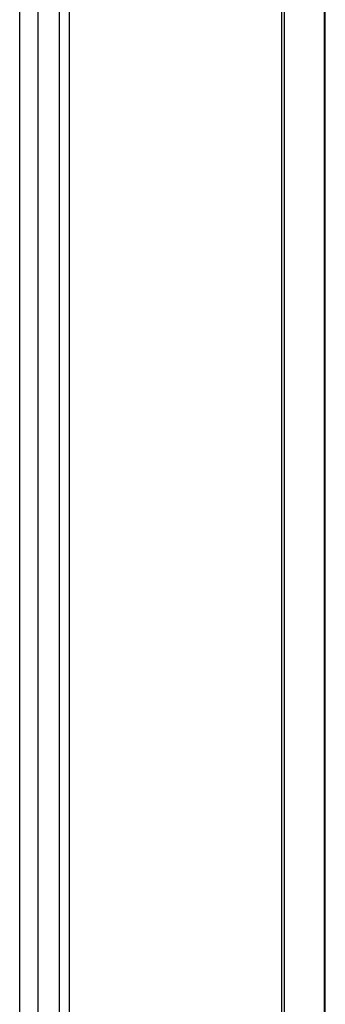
# Model space of a CAD drawing. Header units: millimetres. Extents: x 0 to 1118, y 0 to 864.
# Tile 27 of 256: x 65.81 to 68.72, y 397.54 to 406.93. Entities that reach past the tile are written whole.
import ezdxf

# ---------------------------------------------------------------- set-up
doc = ezdxf.new("R2010")
doc.units = ezdxf.units.MM

msp = doc.modelspace()

# ---------------------------------------------------------------- linework, layer by layer
at = {"color": 7, "linetype": 'Continuous', "lineweight": 25}
for p, q in [((65.9834, 351.965), (65.9834, 542.3522)), ((66.1834, 540.5322), (66.1834, 353.785)), ((66.2834, 353.785), (66.2834, 540.5322)), ((68.3068, 540.5322), (68.3068, 353.785)), ((68.3351, 353.785), (68.3351, 540.5322)), ((68.7117, 540.5322), (68.7117, 353.785)), ((68.7234, 353.785), (68.7234, 540.5322))]:
    msp.add_line(p, q, dxfattribs=at)
at = {"color": 8, "linetype": 'Continuous', "lineweight": 25}
msp.add_line((65.8076, 361.0778), (65.8076, 539.1794), dxfattribs=at)

doc.saveas('drawing.dxf')
